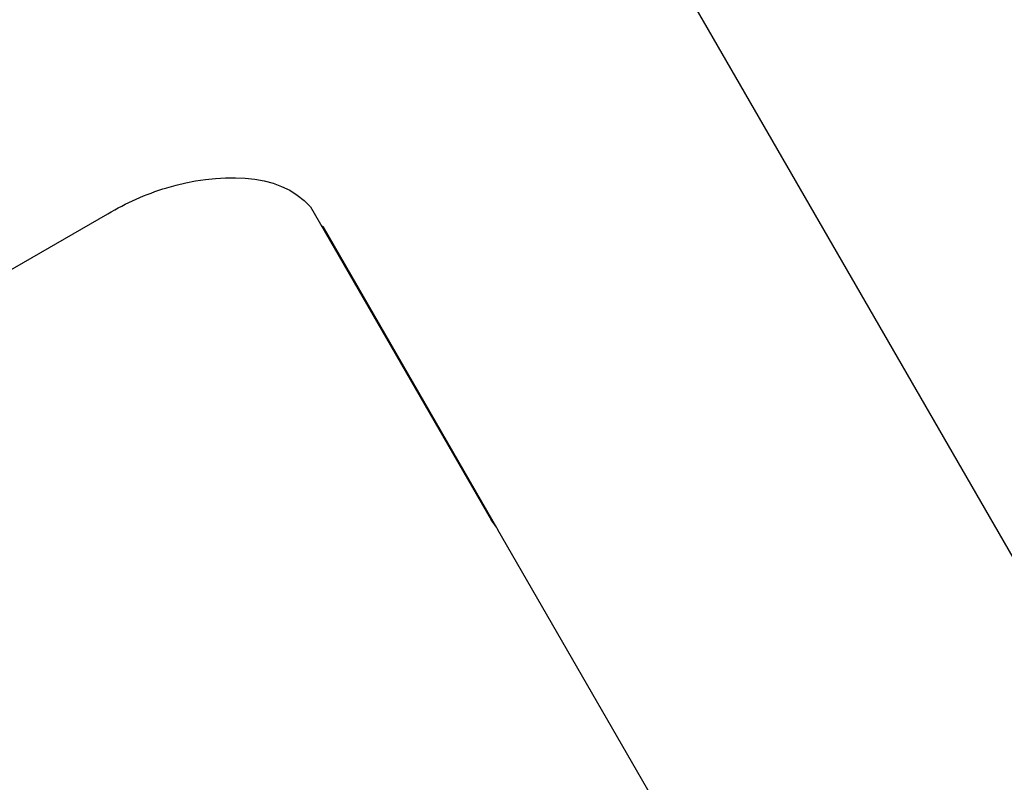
# Model space of a CAD drawing. Header units: millimetres. Extents: x 0 to 7560, y 0 to 5346.
# Tile 91 of 92: x 1316 to 1343, y 4955 to 4976. Entities that reach past the tile are written whole.
import ezdxf

# ---------------------------------------------------------------- set-up
doc = ezdxf.new("R2010")
doc.units = ezdxf.units.MM
for name, color, linetype in [('M2200805_PBL629', 7, 'Continuous'), ('M2302001_PBL772', 7, 'Continuous'), ('M2302601_PBL663', 7, 'Continuous')]:
    doc.layers.add(name, color=color, linetype=linetype)

msp = doc.modelspace()

# ---------------------------------------------------------------- linework, layer by layer
at = {"layer": 'M2200805_PBL629', "color": 7}
msp.add_line((1527.209, 4642.981), (1301.593, 5033.758), dxfattribs=at)
at = {"layer": 'M2302001_PBL772', "color": 7}
for p, q in [((1324.156, 4970.617), (1324.192, 4970.616)), ((1324.192, 4970.616), (1329.058, 4962.187))]:
    msp.add_line(p, q, dxfattribs=at)
at = {"layer": 'M2302601_PBL663', "color": 7}
for p, q in [((1303.499, 4962.458), (1318.221, 4970.958)), ((1323.85, 4971.146), (1328.866, 4962.459)), ((1340.041, 4943.166), (1329.058, 4962.187))]:
    msp.add_line(p, q, dxfattribs=at)
msp.add_arc((1327.497, 4961.284), 1.804, 30.0407, 40.6314, dxfattribs=at)
msp.add_open_spline([(1318.221, 4970.958), (1318.739, 4971.257), (1320.43, 4972.046), (1322.978, 4972.164), (1323.85, 4971.146)], degree=3, knots=[0, 0, 0, 0, 0.30859, 1, 1, 1, 1], dxfattribs=at)

doc.saveas('drawing.dxf')
